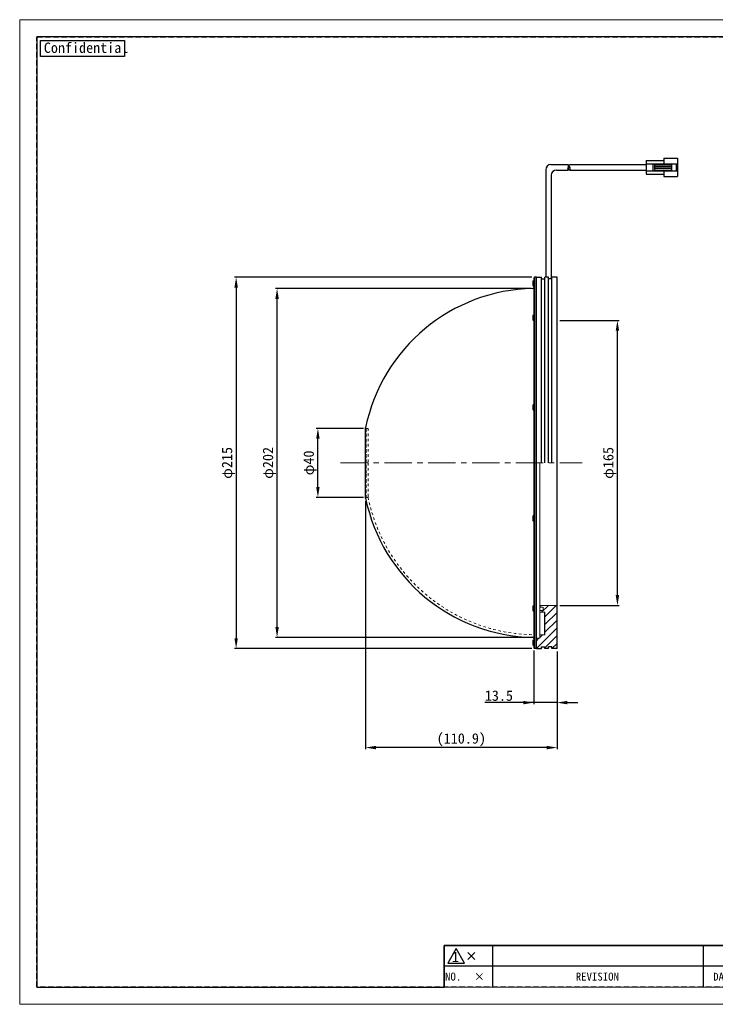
# Model space of a CAD drawing. Header units: millimetres. Extents: x -201 to 202, y 143 to 428.
# Tile 1 of 10: x -201 to 0, y 143 to 428. Entities that reach past the tile are written whole.
import ezdxf
from ezdxf.enums import TextEntityAlignment as Align

# ---------------------------------------------------------------- set-up
doc = ezdxf.new("R2010")
doc.units = ezdxf.units.MM
doc.header["$LTSCALE"] = 0.25
for name, pattern in [('CENTER', [50.8, 31.75, -6.35, 6.35, -6.35]), ('DASHED', [6, 3, -3]), ('HIDDEN', [9.525, 6.35, -3.175])]:
    doc.linetypes.add(name, pattern=pattern)
doc.layers.get('0').update_dxf_attribs({"lineweight": 30})
for name, color, linetype, lineweight in [('BASE', 7, 'Continuous', 20), ('CENTER', 1, 'CENTER', 9), ('DIMENSION', 6, 'Continuous', 9)]:
    doc.layers.add(name, color=color, linetype=linetype, lineweight=lineweight)
for name, color, linetype in [('CABLE 3P', 7, 'Continuous'), ('DOME', 7, 'Continuous'), ('FORM', 7, 'Continuous'), ('MXB4770', 7, 'Continuous')]:
    doc.layers.add(name, color=color, linetype=linetype)
doc.layers.add('EMPTY LINE', color=252, linetype='Continuous', lineweight=0, plot=False)
doc.styles.add('VS Standard', font='msgothic.ttc', dxfattribs={"height": 3})
doc.styles.add('VS Standard(小)', font='txt', dxfattribs={"height": 2.4})
doc.dimstyles.new('VS Standard x0.5', dxfattribs={"dimtxt": 3, "dimasz": 3, "dimexe": 0.5, "dimexo": 0.8, "dimgap": 0.5, "dimtad": 3, "dimlfac": 2, "dimrnd": 0.0001, "dimzin": 9, "dimdsep": 46, "dimtxsty": 'VS Standard', "dimcen": 0, "dimaunit": 1, "dimadec": 0, "dimazin": 2, "dimtfac": 1, "dimtmove": 0, "dimatfit": 3, "dimfxl": 1, "dimtolj": 1, "dimtzin": 0, "dimarcsym": 0})

# ---------------------------------------------------------------- blocks, each defined once
blk = doc.blocks.new('表題欄金物用_ver2.0.0')
at = {"layer": 'FORM', "color": 0}
for p, q in [((-11, 40.5), (-191, 40.5)), ((-191, 40.5), (-191, 28.5)), ((-110, 28.49), (-110, 40.5)), ((-39, 28.49), (-39, 40.49)), ((-29, 28.49), (-29, 40.49)), ((-11, 28.5), (-11, 40.5)), ((-39, 36.5), (-191, 36.5)), ((-24.54, 35.38), (-24.54, 29.78)), ((-13.42, 34.8), (-20.21, 33.59)), ((-13.42, 32.58), (-13.42, 34.8)), ((-39, 32.5), (-191, 32.5)), ((-27.34, 32.58), (-12.62, 32.58)), ((-20.21, 32.58), (-20.21, 33.59)), ((-20.21, 32.58), (-20.21, 31.57)), ((-13.42, 30.35), (-20.21, 31.57)), ((-13.42, 32.58), (-13.42, 30.35)), ((-11, 28.5), (-191, 28.5)), ((-191, 28.5), (-191, 11)), ((-176, 28.5), (-176, 11)), ((-161, 28.5), (-161, 11)), ((-146, 28.5), (-146, 11)), ((-131, 28.5), (-131, 11)), ((-96, 11), (-96, 28.5)), ((-11, 11), (-11, 28.5)), ((-272, 23), (-286, 23)), ((-286, 23), (-286, 17)), ((-211, 23), (-272, 23)), ((-272, 23), (-272, 17)), ((-211, 23), (-211, 17)), ((-199, 23), (-211, 23)), ((-199, 23), (-199, 17)), ((-191, 23), (-199, 23)), ((-131, 24.12), (-96, 24.12)), ((-279.19, 21), (-277.19, 19)), ((-279.19, 19), (-277.19, 21)), ((-96, 21), (-11, 21)), ((-131, 19.75), (-96, 19.75)), ((-286, 17), (-286, 11)), ((-272, 17), (-286, 17)), ((-272, 17), (-272, 11)), ((-211, 17), (-272, 17)), ((-211, 17), (-211, 11)), ((-199, 17), (-211, 17)), ((-199, 17), (-199, 11)), ((-191, 17), (-199, 17)), ((-96, 15.38), (-131, 15.38)), ((-11, 16), (-96, 16)), ((-191, 11), (-11, 11))]:
    blk.add_line(p, q, dxfattribs=at)
at = {"layer": 'FORM', "color": 0, "linetype": 'HIDDEN', "lineweight": 9}
for p, q in [((-156, 28.49), (-156, 40.49)), ((-75, 28.49), (-75, 40.49)), ((-11, 36.5), (-39, 36.5)), ((-116, 11), (-116, 28.5)), ((-78.5, 11), (-78.5, 28.5)), ((-131, 24.5), (-191, 24.5))]:
    blk.add_line(p, q, dxfattribs=at)
at = {"layer": 'FORM', "color": 0, "lineweight": 15}
blk.add_line((-191, 11), (-286, 11), dxfattribs=at)
at = {"layer": 'FORM', "color": 0}
blk.add_lwpolyline([(-282.58, 22.13), (-285.01, 17.93), (-280.16, 17.93)], close=True, dxfattribs=at)
for radius in [2, 1]:
    blk.add_circle((-24.54, 32.58), radius, dxfattribs=at)
at = {"layer": 'FORM', "color": 0, "attachment_point": 5}
for s, insert, char_height, width, style in [('{\\LMATERIAL}', (-173.5, 38.5), 2.4, 36.5, 'VS Standard(小)'), ('{\\LCHAMFER}   ', (-92.5, 38.5), 2.4, 35, 'VS Standard(小)'), ('{\\LUNIT}', (-34, 38.35), 2, 20, 'VS Standard'), ('{\\LMETHOD} 図法', (-20, 38.35), 2, 20, 'VS Standard'), ('{\\LTREATMENT}', (-173.5, 34.5), 2.4, 36.5, 'VS Standard(小)'), ('{\\LFINISHING}', (-92.5, 34.5), 2.4, 35, 'VS Standard(小)'), ('{\\T0.9;\\LTREATMENT CONTACT}', (-173.5, 30.5), 2, 36.5, 'VS Standard(小)'), ('{\\LDECENTRATION} ', (-92.5, 30.5), 2.4, 35, 'VS Standard(小)'), ('mm', (-34, 32.35), 2.8, 20, 'VS Standard'), ('{\\fＭＳ ゴシック|b0|i0|c128|p49;APPROVED}', (-183.5, 26.5), 2.3, 15, 'VS Standard'), ('{\\fＭＳ ゴシック|b0|i0|c128|p49;CHECKED}', (-168.5, 26.5), 2.3, 15, 'VS Standard'), ('{\\fＭＳ ゴシック|b0|i0|c128|p49;DESIGNED}', (-153.5, 26.5), 2.3, 15, 'VS Standard'), ('{\\fＭＳ ゴシック|b0|i0|c128|p49;DRAWN}', (-138.5, 26.5), 2.3, 15, 'VS Standard'), ('{\\W0.7;\\LTOLERANCE\\l }', (-123.5, 26.31), 1.7, 20, 'VS Standard(小)'), ('{\\LANGLE}', (-123.5, 21.94), 2, 14.9784, 'VS Standard(小)'), ('SCALE', (-123.5, 17.56), 2, 15, 'VS Standard(小)'), ('{\\fＭＳ ゴシック|b0|i0|c128|p49;NAME}', (-87.25, 18.5), 2.4, 15, 'VS Standard(小)'), ('NO.', (-283.44, 14), 2.3, 14, 'VS Standard'), ('\\pxi-3,l4,t4;×^I', (-276.99, 14), 2.3, 14, 'VS Standard'), ('REVISION', (-241.67, 14), 2.3, 46, 'VS Standard'), ('{\\fMS Gothic|b0|i0|c128|p49;DATE}', (-204.99, 14), 2.3, 12, 'VS Standard'), ('NAME', (-195, 14), 2.3, 8, 'VS Standard'), ('{\\fＭＳ ゴシック|b0|i0|c128|p49;DRAW NO.}', (-87.25, 13.5), 2.4, 15, 'VS Standard(小)'), ('{\\fＭＳ ゴシック|b0|i0|c128|p49;DATE}', (-123.5, 13.19), 2, 15, 'VS Standard(小)')]:
    blk.add_mtext(s, dxfattribs=dict(at, insert=insert, char_height=char_height, width=width, style=style))
at = {"layer": 'FORM', "color": 0, "insert": (-87.25, 24.75), "char_height": 2, "width": 16, "attachment_point": 5, "line_spacing_factor": 0.8, "style": 'VS Standard'}
blk.add_mtext('\\pxsm0.9;{\\LREMARK}   ', dxfattribs=at)
at = {"layer": 'FORM', "color": 0, "insert": (-282.79, 19.73), "char_height": 3, "attachment_point": 5, "style": 'VS Standard'}
blk.add_mtext('1', dxfattribs=at)
at = {"layer": 'FORM', "color": 0}
for tag, height, style, p in [('材料', 2.8, 'VS Standard', (-133, 38.5)), ('一般面取', 2.8, 'VS Standard', (-57, 38.5)), ('処理', 2.8, 'VS Standard', (-133, 34.5)), ('仕上', 2.8, 'VS Standard', (-57, 34.5)), ('処理接点', 2.8, 'VS Standard', (-133, 30.5)), ('偏芯', 2.8, 'VS Standard', (-57, 30.5)), ('一般公差', 2.4, 'VS Standard(小)', (-106, 26.31)), ('適用（機種名）', 3.6, 'VS Standard', (-44.75, 24.75)), ('角度', 2.4, 'VS Standard(小)', (-106, 21.94)), ('NAME', 3.5, 'VS Standard', (-44.75, 18.5)), ('SCALE', 2.4, 'VS Standard(小)', (-106, 17.56)), ('DATE', 2.4, 'VS Standard(小)', (-106, 13.19)), ('DRAW_NO.', 3.5, 'VS Standard', (-44.75, 13.5))]:
    blk.add_attdef(tag, text='', height=height, dxfattribs=dict(at, style=style)).set_placement(p, align=Align.MIDDLE_CENTER)
at = {"layer": 'FORM', "color": 0, "style": 'VS Standard'}
for tag, p in [('APPROVED', (-182.5, 15.06)), ('CHECKED', (-167.5, 15.18)), ('DESIGNED', (-152.5, 15.09)), ('DRAWN', (-137.5, 15.23))]:
    blk.add_attdef(tag, text='', height=4.5, dxfattribs=at).set_placement(p, align=Align.BOTTOM_CENTER)
blk = doc.blocks.new('*D230')
at = {"layer": 'Defpoints', "color": 0}
for p in [(-52.59, 245.96), (-45.84, 245.71), (-52.59, 230.08)]:
    blk.add_point(p, dxfattribs=at)
at = {"layer": 'DIMENSION', "color": 0, "lineweight": -2}
for p, q in [((-52.59, 245.16), (-52.59, 229.58)), ((-45.84, 244.91), (-45.84, 229.58)), ((-52.59, 230.08), (-66.78, 230.08)), ((-55.59, 230.08), (-58.59, 230.08)), ((-45.84, 230.08), (-52.59, 230.08)), ((-42.84, 230.08), (-39.84, 230.08))]:
    blk.add_line(p, q, dxfattribs=at)
at = {"layer": 'DIMENSION', "color": 0}
for points in [[(-55.59, 229.58), (-55.59, 230.58), (-52.59, 230.08)], [(-42.84, 230.58), (-42.84, 229.58), (-45.84, 230.08)]]:
    blk.add_solid(points, dxfattribs=at)
at = {"layer": 'DIMENSION', "color": 0, "insert": (-62.69, 232.08), "char_height": 3, "attachment_point": 5, "style": 'VS Standard'}
blk.add_mtext('\\A1;13.5', dxfattribs=at)
blk = doc.blocks.new('*D231')
at = {"layer": 'Defpoints', "color": 0}
for p in [(-101.29, 289.22), (-45.84, 245.71), (-101.29, 217.06)]:
    blk.add_point(p, dxfattribs=at)
at = {"layer": 'DIMENSION', "color": 0, "lineweight": -2}
for p, q in [((-101.29, 288.42), (-101.29, 216.56)), ((-45.84, 244.91), (-45.84, 216.56)), ((-48.84, 217.06), (-98.29, 217.06))]:
    blk.add_line(p, q, dxfattribs=at)
at = {"layer": 'DIMENSION', "color": 0}
for points in [[(-98.29, 217.56), (-98.29, 216.56), (-101.29, 217.06)], [(-48.84, 216.56), (-48.84, 217.56), (-45.84, 217.06)]]:
    blk.add_solid(points, dxfattribs=at)
at = {"layer": 'DIMENSION', "color": 0, "insert": (-73.57, 219.31), "char_height": 3, "attachment_point": 5, "style": 'VS Standard'}
blk.add_mtext('\\A1;\\A1;(110.9)', dxfattribs=at)
blk = doc.blocks.new('*D232')
at = {"layer": 'Defpoints', "color": 0}
for p in [(-52.34, 353.21), (-138.8, 245.71), (-52.34, 245.71)]:
    blk.add_point(p, dxfattribs=at)
at = {"layer": 'DIMENSION', "color": 0, "lineweight": -2}
for p, q in [((-53.14, 353.21), (-139.3, 353.21)), ((-138.8, 350.21), (-138.8, 248.71)), ((-53.14, 245.71), (-139.3, 245.71))]:
    blk.add_line(p, q, dxfattribs=at)
at = {"layer": 'DIMENSION', "color": 0}
for points in [[(-138.3, 350.21), (-139.3, 350.21), (-138.8, 353.21)], [(-139.3, 248.71), (-138.3, 248.71), (-138.8, 245.71)]]:
    blk.add_solid(points, dxfattribs=at)
at = {"layer": 'DIMENSION', "color": 0, "insert": (-141.04, 299.46), "char_height": 3, "attachment_point": 5, "rotation": 90, "style": 'VS Standard'}
blk.add_mtext('\\A1;φ\\A1;215', dxfattribs=at)
blk = doc.blocks.new('*D233')
at = {"layer": 'Defpoints', "color": 0}
for p in [(-115.12, 309.46), (-101.09, 309.46), (-101.09, 289.46)]:
    blk.add_point(p, dxfattribs=at)
at = {"layer": 'DIMENSION', "color": 0, "lineweight": -2}
for p, q in [((-101.89, 309.46), (-115.62, 309.46)), ((-115.12, 292.46), (-115.12, 306.46)), ((-101.89, 289.46), (-115.62, 289.46))]:
    blk.add_line(p, q, dxfattribs=at)
at = {"layer": 'DIMENSION', "color": 0}
for points in [[(-114.62, 306.46), (-115.62, 306.46), (-115.12, 309.46)], [(-115.62, 292.46), (-114.62, 292.46), (-115.12, 289.46)]]:
    blk.add_solid(points, dxfattribs=at)
at = {"layer": 'DIMENSION', "color": 0, "insert": (-117.37, 299.46), "char_height": 3, "attachment_point": 5, "rotation": 90, "style": 'VS Standard'}
blk.add_mtext('\\A1;φ\\A1;40', dxfattribs=at)
blk = doc.blocks.new('*D234')
at = {"layer": 'Defpoints', "color": 0}
for p in [(-126.94, 349.95), (-52.59, 349.95), (-52.59, 248.97)]:
    blk.add_point(p, dxfattribs=at)
at = {"layer": 'DIMENSION', "color": 0, "lineweight": -2}
for p, q in [((-53.39, 349.95), (-127.44, 349.95)), ((-126.94, 251.97), (-126.94, 346.95)), ((-53.39, 248.97), (-127.44, 248.97))]:
    blk.add_line(p, q, dxfattribs=at)
at = {"layer": 'DIMENSION', "color": 0}
for points in [[(-126.44, 346.95), (-127.44, 346.95), (-126.94, 349.95)], [(-127.44, 251.97), (-126.44, 251.97), (-126.94, 248.97)]]:
    blk.add_solid(points, dxfattribs=at)
at = {"layer": 'DIMENSION', "color": 0, "insert": (-129.18, 299.46), "char_height": 3, "attachment_point": 5, "rotation": 90, "style": 'VS Standard'}
blk.add_mtext('\\A1;φ\\A1;202', dxfattribs=at)
blk = doc.blocks.new('*D235')
at = {"layer": 'Defpoints', "color": 0}
for p in [(-45.84, 340.71), (-28.36, 340.71), (-45.84, 258.21)]:
    blk.add_point(p, dxfattribs=at)
at = {"layer": 'DIMENSION', "color": 0, "lineweight": -2}
for p, q in [((-45.04, 340.71), (-27.86, 340.71)), ((-28.36, 261.21), (-28.36, 337.71)), ((-45.04, 258.21), (-27.86, 258.21))]:
    blk.add_line(p, q, dxfattribs=at)
at = {"layer": 'DIMENSION', "color": 0}
for points in [[(-27.86, 337.71), (-28.86, 337.71), (-28.36, 340.71)], [(-28.86, 261.21), (-27.86, 261.21), (-28.36, 258.21)]]:
    blk.add_solid(points, dxfattribs=at)
at = {"layer": 'DIMENSION', "color": 0, "insert": (-30.61, 299.46), "char_height": 3, "attachment_point": 5, "rotation": 90, "style": 'VS Standard'}
blk.add_mtext('\\A1;φ\\A1;165', dxfattribs=at)

msp = doc.modelspace()

# ---------------------------------------------------------------- hatches: boundary and pattern name
at = {"layer": 'BASE'}
h = msp.add_hatch(dxfattribs=at)
h.set_pattern_fill('ANSI31', color=256, scale=0.5, style=0)
h.set_pattern_definition([(45, (-211.6918, 150.9664), (-1.122532, 1.122532), [])])
h.paths.add_polyline_path([(-51.8418, 248.7145), (-51.8418, 245.7145), (-50.3418, 245.7145), (-50.3418, 246.2145), (-49.3418, 246.2145), (-49.3418, 245.7145), (-48.3418, 245.7145), (-48.3418, 246.2145), (-47.3418, 246.2145), (-47.3418, 245.7145), (-45.8418, 245.7145), (-45.8418, 258.2145), (-50.8418, 258.2145), (-50.8418, 257.7145), (-49.8418, 257.7145), (-49.8418, 256.7145), (-50.8418, 256.7145), (-50.8418, 256.2145), (-49.3418, 256.2145), (-49.3418, 249.7145), (-50.8418, 249.7145), (-50.8418, 248.9645), (-50.8418, 248.7145)])

# ---------------------------------------------------------------- linework, layer by layer
at = {"linetype": 'Continuous', "lineweight": 25}
for p, q in [((-51.8418, 282.8549), (-51.8418, 353.2145)), ((-51.8418, 353.2145), (-50.3418, 353.2145)), ((-51.8418, 299.4645), (-51.8418, 353.2145)), ((-50.3418, 299.4645), (-50.3418, 353.2145)), ((-50.3418, 352.7145), (-49.3418, 352.7145)), ((-48.3418, 353.2145), (-49.3418, 353.2145)), ((-49.3418, 299.4645), (-49.3418, 353.2145)), ((-48.3418, 299.4645), (-48.3418, 353.2145)), ((-47.3418, 352.7145), (-48.3418, 352.7145)), ((-45.8418, 353.2145), (-47.3418, 353.2145)), ((-47.3418, 299.4645), (-47.3418, 353.2145)), ((-45.8418, 299.4645), (-45.8418, 353.2145)), ((-51.8418, 245.7145), (-51.8418, 299.4645)), ((-51.8418, 245.7145), (-51.8418, 282.8549))]:
    msp.add_line(p, q, dxfattribs=at)
at = {"linetype": 'DASHED', "lineweight": 18}
for p, q in [((-49.3418, 301.3352), (-49.3418, 349.2145)), ((-50.8418, 248.9645), (-50.8418, 299.4645))]:
    msp.add_line(p, q, dxfattribs=at)
at = {"layer": 'BASE', "lineweight": 18}
for p, q in [((-50.8418, 248.7145), (-50.8418, 299.4645)), ((-45.8418, 258.2145), (-50.8418, 258.2145)), ((-50.8418, 256.2145), (-49.3418, 256.2145)), ((-49.3418, 249.7145), (-49.3418, 256.2145)), ((-51.8418, 248.7145), (-50.8418, 248.7145)), ((-50.8418, 249.7145), (-49.3418, 249.7145))]:
    msp.add_line(p, q, dxfattribs=at)
at = {"layer": 'BASE'}
for p, q in [((-50.8418, 248.7145), (-50.8418, 299.4645)), ((-50.8418, 257.7145), (-50.8418, 258.2145)), ((-50.8418, 256.7145), (-50.8418, 256.2145)), ((-49.8418, 256.7145), (-49.8418, 257.7145))]:
    msp.add_line(p, q, dxfattribs=at)
at = {"layer": 'BASE', "lineweight": 25}
for p, q in [((-45.8418, 245.7145), (-45.8418, 299.4645)), ((-49.3418, 249.7145), (-49.3418, 256.2145)), ((-51.8418, 245.7145), (-50.3418, 245.7145)), ((-50.3418, 246.2145), (-49.3418, 246.2145)), ((-50.3418, 245.7145), (-50.3418, 246.2145)), ((-49.3418, 245.7145), (-49.3418, 246.2145)), ((-48.3418, 245.7145), (-49.3418, 245.7145)), ((-47.3418, 246.2145), (-48.3418, 246.2145)), ((-48.3418, 245.7145), (-48.3418, 246.2145)), ((-47.3418, 245.7145), (-47.3418, 246.2145)), ((-45.8418, 245.7145), (-47.3418, 245.7145))]:
    msp.add_line(p, q, dxfattribs=at)
at = {"layer": 'BASE', "linetype": 'DASHED', "lineweight": 18}
for p, q in [((-50.8418, 257.7145), (-49.8418, 257.7145)), ((-50.8418, 256.7145), (-49.8418, 256.7145))]:
    msp.add_line(p, q, dxfattribs=at)
at = {"layer": 'CABLE 3P'}
for p, q in [((-14.9568, 387.635), (-10.9568, 387.635)), ((-14.9568, 387.635), (-14.9568, 386.01)), ((-10.9568, 387.635), (-10.9568, 382.385)), ((-47.6418, 385.8145), (-42.6418, 385.8145)), ((-42.1663, 385.81), (-20.0568, 385.81)), ((-20.0568, 387.01), (-14.9568, 387.01)), ((-20.0568, 387.01), (-20.0568, 383.01)), ((-20.0568, 386.01), (-10.9568, 386.01)), ((-18.0684, 386.01), (-18.0684, 384.01)), ((-17.623, 386.01), (-17.623, 384.01)), ((-17.623, 385.7783), (-12.7184, 385.7783)), ((-17.623, 385.2791), (-12.7184, 385.2791)), ((-12.7184, 386.01), (-12.7184, 384.01)), ((-11.3234, 386.01), (-11.3234, 384.01)), ((-49.1418, 384.3145), (-49.1418, 353.2145)), ((-47.5419, 382.7145), (-47.5419, 352.7145)), ((-46.0419, 384.2145), (-42.6419, 384.2145)), ((-42.1491, 384.21), (-20.0568, 384.21)), ((-20.0568, 384.01), (-10.9568, 384.01)), ((-20.0568, 383.01), (-14.9568, 383.01)), ((-17.623, 384.7409), (-12.7184, 384.7409)), ((-17.623, 384.2417), (-12.7184, 384.2417)), ((-14.9568, 384.01), (-14.9568, 382.385)), ((-14.9568, 382.385), (-10.9568, 382.385))]:
    msp.add_line(p, q, dxfattribs=at)
for centre, radius, start, end in [((-47.6418, 384.3145), 1.5, 90, 180), ((-42.1946, 384.6145), 0.6, 138.190003, 221.81), ((-43.089, 385.4145), 0.6, 318.19001, 41.81), ((-43.089, 384.6145), 0.6, 318.19001, 41.81), ((-41.7019, 385.41), 0.6, 138.190003, 221.81), ((-41.7019, 384.61), 0.6, 138.190003, 221.81), ((-42.5963, 384.61), 0.6, 318.19001, 41.81), ((-46.0419, 382.7145), 1.5, 90, 180)]:
    msp.add_arc(centre, radius, start, end, dxfattribs=at)
at = {"layer": 'CENTER'}
msp.add_line((-108.5668, 299.4645), (-38.5668, 299.4645), dxfattribs=at)
at = {"layer": 'DOME', "linetype": 'Continuous', "lineweight": 25}
for p, q in [((-52.3418, 353.2145), (-52.5918, 352.9645)), ((-52.5918, 352.9645), (-52.5918, 282.9321)), ((-51.8418, 353.2145), (-52.3418, 353.2145)), ((-52.3418, 353.2145), (-52.3418, 282.8549)), ((-101.2917, 296.2987), (-101.2917, 309.7095)), ((-101.2917, 289.2196), (-101.2917, 296.2987)), ((-52.5918, 282.9321), (-52.5918, 245.9645)), ((-52.3418, 282.8549), (-52.3418, 245.7145)), ((-52.3418, 245.7145), (-52.5918, 245.9645)), ((-51.8418, 245.7145), (-52.3418, 245.7145))]:
    msp.add_line(p, q, dxfattribs=at)
at = {"layer": 'DOME', "linetype": 'DASHED', "lineweight": 18}
for p, q in [((-52.3418, 245.7145), (-52.3418, 353.2145)), ((-101.2917, 309.7095), (-101.0918, 309.4645)), ((-100.5765, 309.4645), (-101.0918, 309.4645)), ((-101.0918, 296.3744), (-101.0918, 309.4645)), ((-101.0918, 309.4645), (-101.0918, 289.954)), ((-100.5765, 309.4645), (-100.5765, 299.4645)), ((-100.5765, 299.4645), (-100.5765, 289.4645)), ((-101.0918, 289.4645), (-101.0918, 296.3744)), ((-101.2917, 289.2196), (-101.0918, 289.4645)), ((-101.0918, 289.954), (-101.0918, 289.4645)), ((-100.5765, 289.4645), (-101.0918, 289.4645)), ((-100.5765, 289.4645), (-100.5765, 289.954))]:
    msp.add_line(p, q, dxfattribs=at)
at = {"layer": 'DOME', "linetype": 'Continuous', "lineweight": 25}
for centre, radius, start, end in [((-51.8418, 299.4645), 50.5, 91.129054, 168.295171), ((-52.8418, 350.2047), 0.25, 271.129054, 0), ((-51.8418, 299.4645), 50.5, 191.704829, 268.870946), ((-52.8418, 248.7244), 0.25, 0, 88.870946)]:
    msp.add_arc(centre, radius, start, end, dxfattribs=at)
at = {"layer": 'DOME', "linetype": 'DASHED', "lineweight": 18}
msp.add_arc((-51.8418, 299.4645), 49.75, 191.595736, 269.136212, dxfattribs=at)
at = {"layer": 'EMPTY LINE'}
for p, q in [((-201.5, 427.75), (-201.5, 142.75)), ((201.5, 427.75), (-201.5, 427.75)), ((-201.5, 142.75), (201.5, 142.75))]:
    msp.add_line(p, q, dxfattribs=at)
at = {"layer": 'FORM', "linetype": 'HIDDEN'}
msp.add_lwpolyline([(-196.5, 422.75), (196.5, 422.75), (196.5, 147.75), (-196.5, 147.75)], close=True, dxfattribs=at)
at = {"layer": 'FORM'}
msp.add_lwpolyline([(-196.5, 422.75), (-196.5, 147.75), (-78.5, 147.75), (-78.5, 159.75), (16.5, 159.75), (16.5, 177.25), (196.5, 177.25), (196.5, 422.75), (-196.5, 422.75)], close=True, dxfattribs=at)
at = {"layer": 'FORM', "lineweight": 30}
msp.add_lwpolyline([(-195.5, 421.75), (-171.1092, 421.75), (-171.1092, 417.0878), (-195.5, 417.0878)], close=True, dxfattribs=at)
at = {"layer": 'MXB4770', "lineweight": 25}
for p, q in [((-52.8418, 352.0895), (-52.8418, 350.8395)), ((-52.8418, 342.1584), (-52.8418, 340.9084)), ((-52.8418, 316.1584), (-52.8418, 314.9084)), ((-52.8418, 284.0207), (-52.8418, 282.7707)), ((-52.8418, 258.0207), (-52.8418, 256.7707)), ((-52.8418, 248.0895), (-52.8418, 246.8395))]:
    msp.add_line(p, q, dxfattribs=at)
at = {"layer": 'MXB4770', "lineweight": 18}
for p, q in [((-52.8369, 342.1584), (-52.8369, 342.1932)), ((-52.8369, 340.8737), (-52.8369, 340.9084)), ((-52.8369, 316.1584), (-52.8369, 316.1932)), ((-52.8369, 314.8737), (-52.8369, 314.9084)), ((-52.8369, 284.0207), (-52.8369, 284.0554)), ((-52.8369, 282.7359), (-52.8369, 282.7707)), ((-52.8369, 258.0207), (-52.8369, 258.0554)), ((-52.8369, 256.7359), (-52.8369, 256.7707))]:
    msp.add_line(p, q, dxfattribs=at)
at = {"layer": 'MXB4770', "lineweight": 25}
for centre, start, end in [((-52.7168, 352.0895), 90, 180), ((-52.7168, 350.8395), 180, 270), ((-52.7168, 352.0895), 0, 90), ((-52.7168, 350.8395), 270, 0), ((-52.7168, 342.1584), 90, 180), ((-52.7168, 342.1584), 0, 90), ((-52.7168, 340.9084), 180, 270), ((-52.7168, 340.9084), 270, 0), ((-52.7168, 316.1584), 90, 180), ((-52.7168, 314.9084), 180, 270), ((-52.7168, 316.1584), 0, 90), ((-52.7168, 314.9084), 270, 0), ((-52.7168, 284.0207), 90, 180), ((-52.7168, 282.7707), 180, 270), ((-52.7168, 284.0207), 0, 90), ((-52.7168, 282.7707), 270, 0), ((-52.7168, 258.0207), 90, 180), ((-52.7168, 256.7707), 180, 270), ((-52.7168, 258.0207), 0, 90), ((-52.7168, 256.7707), 270, 0), ((-52.7168, 248.0895), 90, 180), ((-52.7168, 248.0895), 0, 90), ((-52.7168, 246.8395), 180, 270), ((-52.7168, 246.8395), 270, 0)]:
    msp.add_arc(centre, 0.125, start, end, dxfattribs=at)

# ---------------------------------------------------------------- block references
at = {"layer": 'FORM'}
ref = msp.add_blockref('表題欄金物用_ver2.0.0', (207.5, 136.75), dxfattribs=at)
ref.add_attrib('材料', '-', dxfattribs={"layer": 'EMPTY LINE', "color": 0, "height": 2.8, "style": 'VS Standard'}).set_placement((74.5, 175.25), align=Align.MIDDLE_CENTER)
ref.add_attrib('処理', '-', dxfattribs={"color": 0, "height": 2.8, "style": 'VS Standard'}).set_placement((74.5, 171.25), align=Align.MIDDLE_CENTER)
ref.add_attrib('処理接点', '-', dxfattribs={"color": 0, "height": 2.8, "style": 'VS Standard'}).set_placement((74.5, 167.25), align=Align.MIDDLE_CENTER)
ref.add_attrib('一般面取', '-', dxfattribs={"color": 0, "height": 2.8, "style": 'VS Standard'}).set_placement((150.5, 175.2468), align=Align.MIDDLE_CENTER)
ref.add_attrib('仕上', '-', dxfattribs={"color": 0, "height": 2.8, "style": 'VS Standard'}).set_placement((150.5, 171.2468), align=Align.MIDDLE_CENTER)
ref.add_attrib('偏芯', '-', dxfattribs={"color": 0, "height": 2.8, "style": 'VS Standard'}).set_placement((150.5, 167.2468), align=Align.MIDDLE_CENTER)
ref.add_attrib('一般公差', '-', dxfattribs={"color": 0, "height": 2.4, "style": 'VS Standard(小)'}).set_placement((101.5, 163.0625), align=Align.MIDDLE_CENTER)
ref.add_attrib('角度', '-', dxfattribs={"color": 0, "height": 2.4, "style": 'VS Standard(小)'}).set_placement((101.5, 158.6875), align=Align.MIDDLE_CENTER)
ref.add_attrib('SCALE', '1 / 2', dxfattribs={"color": 0, "height": 2.4, "style": 'VS Standard(小)'}).set_placement((101.5, 154.3125), align=Align.MIDDLE_CENTER)
ref.add_attrib('DATE', '2023/04/18', dxfattribs={"color": 0, "height": 2.4, "style": 'VS Standard(小)'}).set_placement((101.5, 149.9375), align=Align.MIDDLE_CENTER)
ref.add_attrib('適用（機種名）', 'VDO-215', dxfattribs={"color": 0, "height": 3.6, "style": 'VS Standard'}).set_placement((162.75, 161.5), align=Align.MIDDLE_CENTER)
ref.add_attrib('NAME', 'DRAWING ', dxfattribs={"color": 0, "height": 3.5, "style": 'VS Standard'}).set_placement((163.8277, 155.25), align=Align.MIDDLE_CENTER)
ref.add_attrib('DRAW_NO.', ' L1127A-A00100', dxfattribs={"color": 0, "height": 3.5, "style": 'VS Standard'}).set_placement((162.75, 150.25), align=Align.MIDDLE_CENTER)
ref.add_attrib('DESIGNED', 'A.C.', dxfattribs={"color": 0, "height": 4.5, "style": 'VS Standard'}).set_placement((55, 151.8412), align=Align.BOTTOM_CENTER)
ref.add_attrib('DRAWN', 'S.S.', dxfattribs={"color": 0, "height": 4.5, "style": 'VS Standard'}).set_placement((69.9999, 151.985), align=Align.BOTTOM_CENTER)
ref.add_attrib('CHECKED', 'A.C.', dxfattribs={"color": 0, "height": 4.5, "style": 'VS Standard'}).set_placement((40, 151.9272), align=Align.BOTTOM_CENTER)
ref.add_attrib('APPROVED', 'P.E.', dxfattribs={"color": 0, "height": 4.5, "style": 'VS Standard'}).set_placement((25, 151.8117), align=Align.BOTTOM_CENTER)

# ---------------------------------------------------------------- texts
at = {"layer": 'FORM', "lineweight": 30, "insert": (-194.506, 421.1386), "char_height": 3, "attachment_point": 1, "style": 'VS Standard'}
msp.add_mtext_dynamic_manual_height_columns('Confidential', width=3, gutter_width=15, heights=[0], dxfattribs=at)

# ---------------------------------------------------------------- dimensions: what is measured, and where the dimension line sits
at = {"layer": 'DIMENSION'}
dim = msp.add_linear_dim(base=(-138.7982, 245.7145), p1=(-52.3418, 353.2145), p2=(-52.3418, 245.7145), angle=90, text='φ\\A1;<>', dimstyle='VS Standard x0.5', dxfattribs=at)
dim.commit()
dim.dimension.update_dxf_attribs({"geometry": '*D232', "text_midpoint": (-138.7982, 299.4645), "dimtype": 160})
for base, p1, p2, text, picture, middle in [((-126.9353, 349.9547), (-52.5918, 248.9744), (-52.5918, 349.9547), 'φ\\A1;202', '*D234', (-129.1795, 299.4645)), ((-28.3636, 340.7145), (-45.8418, 258.2145), (-45.8418, 340.7145), 'φ\\A1;<>', '*D235', (-30.6078, 299.4645)), ((-115.123, 309.4645), (-101.0918, 289.4645), (-101.0918, 309.4645), 'φ\\A1;<>', '*D233', (-117.3666, 299.4645))]:
    dim = msp.add_linear_dim(base=base, p1=p1, p2=p2, angle=90, text=text, dimstyle='VS Standard x0.5', dxfattribs=at)
    dim.commit()
    dim.dimension.update_dxf_attribs({"geometry": picture, "text_midpoint": middle})
dim = msp.add_linear_dim(base=(-101.2917, 217.0582), p1=(-45.8418, 245.7145), p2=(-101.2917, 289.2196), text='\\A1;(<>)', dimstyle='VS Standard x0.5', dxfattribs=at)
dim.commit()
dim.dimension.update_dxf_attribs({"geometry": '*D231', "text_midpoint": (-73.5668, 219.3093)})
dim = msp.add_linear_dim(base=(-52.5918, 230.0766), p1=(-45.8418, 245.7145), p2=(-52.5918, 245.9645), dimstyle='VS Standard x0.5', dxfattribs=at)
dim.commit()
dim.dimension.update_dxf_attribs({"geometry": '*D230', "text_midpoint": (-62.6872, 230.0766), "dimtype": 160})

doc.saveas('drawing.dxf')
